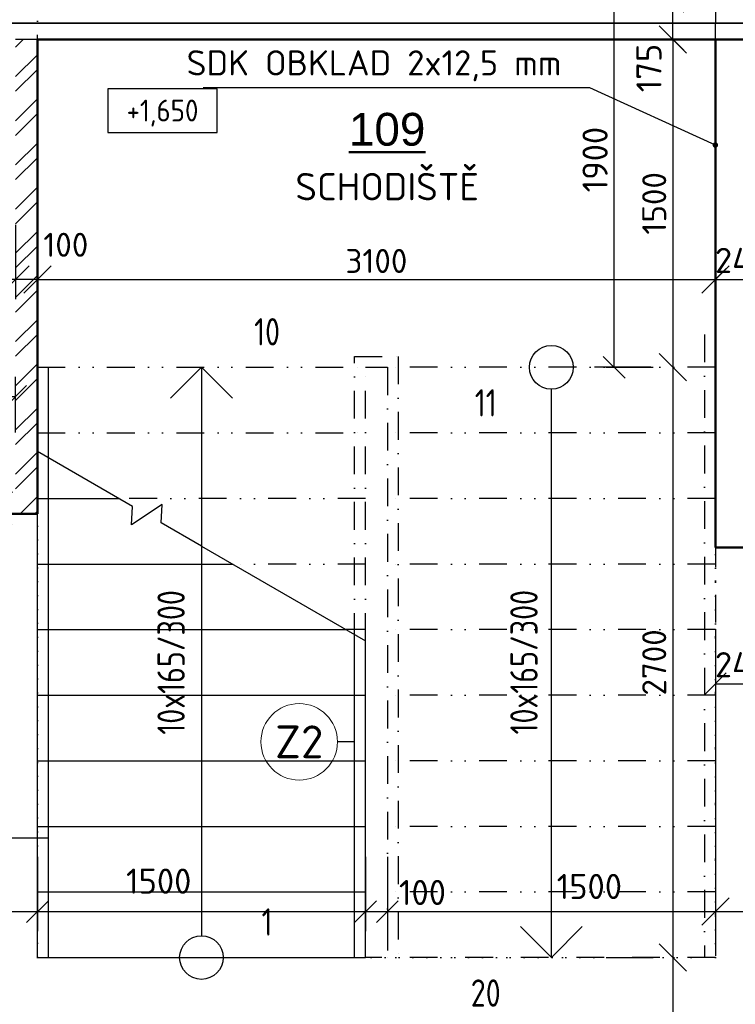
# Model space of a CAD drawing. Header units: millimetres. Extents: x -118752 to 407724, y -73278 to 155058.
# Tile 152 of 256: x 94143 to 97416, y 64219 to 68723. Entities that reach past the tile are written whole.
import ezdxf
from ezdxf.enums import TextEntityAlignment as Align

# ---------------------------------------------------------------- set-up
doc = ezdxf.new("R2010")
doc.units = ezdxf.units.MM
doc.header["$LTSCALE"] = 10
for name, pattern in [('DASHDOT', [25.4, 12.7, -6.35, 0, -6.35]), ('DOT', [6.35, 0, -6.35]), ('DĚLICÍ', [31.75, 12.7, -6.35, 0, -6.35, 0, -6.35])]:
    doc.linetypes.add(name, pattern=pattern)
for name, color, linetype, lineweight in [('CKBUBLINY', 1, 'Continuous', 18), ('CKBUBLINY_POPIS', 3, 'Continuous', 25), ('CKKOTY', 3, 'Continuous', 25), ('CKKOTY_VYS', 3, 'Continuous', 25), ('CKPOPISM', 6, 'Continuous', 50), ('CKPOPISM_POPIS', 3, 'Continuous', 25), ('CKSCHODY_NADROVINOU', 7, 'DĚLICÍ', 25), ('CKSCHODY_PODROVINOU', 7, 'Continuous', 25), ('CKSCHODY_POPIS', 3, 'Continuous', 25), ('CKSCHODY_VYSTUP', 7, 'Continuous', 25), ('CKSTENY_PODROVINOU', 7, 'Continuous', 25), ('CKSTENY_REZ', 6, 'Continuous', 50), ('CKTEXTY_MALE', 3, 'Continuous', 18), ('srafy', 7, 'Continuous', 18)]:
    doc.layers.add(name, color=color, linetype=linetype, lineweight=lineweight)
doc.layers.add('CKDVERE_DORAZ', color=7, linetype='DOT', lineweight=25, plot=False)
doc.styles.add('Arial', font='arial.ttf', dxfattribs={"width": 0.8})
doc.styles.add('ISO', font='isocp.shx')
doc.styles.get("Standard").update_dxf_attribs({"font": 'isocpeur.ttf'})
doc.dimstyles.new('CADKON', dxfattribs={"dimscale": 50, "dimtxt": 2.2, "dimasz": 2.5, "dimexe": 1.8, "dimexo": 5, "dimgap": 0.6, "dimtad": 1, "dimrnd": 1, "dimtxsty": 'Standard', "dimblk1": 'OBLIQUE', "dimblk2": 'OBLIQUE', "dimsah": 1, "dimcen": 2.5, "dimadec": 1, "dimazin": 2, "dimtfac": 1, "dimtdec": 4, "dimtix": 1, "dimtmove": 2, "dimatfit": 3, "dimldrblk": 'OPEN30', "dimfxl": 5, "dimfxlon": 1, "dimtolj": 1, "dimarcsym": 0})
doc.dimstyles.new('CADKON obrazky', dxfattribs={"dimscale": 50, "dimtxt": 2.2, "dimasz": 2.5, "dimexe": 1.8, "dimexo": 2, "dimgap": 0.6, "dimtad": 1, "dimrnd": 1, "dimtxsty": 'Standard', "dimblk1": 'OBLIQUE', "dimblk2": 'OBLIQUE', "dimsah": 1, "dimcen": 2.5, "dimadec": 1, "dimazin": 2, "dimtfac": 1, "dimtdec": 4, "dimtix": 1, "dimtmove": 2, "dimatfit": 3, "dimldrblk": 'OPEN30', "dimfxl": 5, "dimfxlon": 1, "dimtolj": 1, "dimarcsym": 0})
doc.dimstyles.new('CADKON$7', dxfattribs={"dimscale": 100, "dimtxt": 2.5, "dimasz": 2.5, "dimexe": 1.8, "dimexo": 5, "dimgap": 0.6, "dimtad": 1, "dimrnd": 1, "dimtxsty": 'Standard', "dimblk1": 'OBLIQUE', "dimblk2": 'OBLIQUE', "dimsah": 1, "dimcen": 2.5, "dimadec": 1, "dimazin": 2, "dimtfac": 1, "dimtdec": 4, "dimtix": 1, "dimtmove": 0, "dimatfit": 3, "dimldrblk": 'DOTSMALL', "dimfxl": 5, "dimfxlon": 1, "dimtfill": 1, "dimtolj": 1, "dimarcsym": 0})

# ---------------------------------------------------------------- blocks, each defined once
blk = doc.blocks.new('_OBLIQUE')
at = {"color": 0, "linetype": 'ByBlock'}
blk.add_line((-0.5, -0.5), (0.5, 0.5), dxfattribs=at)
blk = doc.blocks.new('*D7869')
at = {"layer": 'CKKOTY', "color": 0, "lineweight": -2}
for p, q in [((94124.4, 67784.6), (94124.4, 67444.6)), ((94224.4, 67784.6), (94224.4, 67444.6)), ((94224.4, 67534.6), (94124.4, 67534.6))]:
    blk.add_line(p, q, dxfattribs=at)
at = {"layer": 'Defpoints', "color": 0}
for p in [(94124.4, 68633.2), (94224.4, 68633.2), (94124.4, 67534.6)]:
    blk.add_point(p, dxfattribs=at)
at = {"layer": 'CKKOTY', "color": 0, "lineweight": -2, "xscale": 125, "yscale": 125, "zscale": 125, "rotation": 180}
blk.add_blockref('_OBLIQUE', (94124.4, 67534.6), dxfattribs=at)
at = {"layer": 'CKKOTY', "color": 0, "lineweight": -2, "xscale": 125, "yscale": 125, "zscale": 125}
blk.add_blockref('_OBLIQUE', (94224.4, 67534.6), dxfattribs=at)
at = {"layer": 'CKKOTY', "color": 0, "insert": (94354, 67693.6), "char_height": 110, "attachment_point": 5}
blk.add_mtext('\\A1;100', dxfattribs=at)
blk = doc.blocks.new('_Open30')
at = {"color": 0, "lineweight": -2}
for p, q in [((-1, 0.268), (0, 0)), ((0, 0), (-1, -0.268)), ((0, 0), (-1, 0))]:
    blk.add_line(p, q, dxfattribs=at)
blk = doc.blocks.new('*D7870')
at = {"layer": 'CKKOTY', "color": 0, "lineweight": -2}
for p, q in [((90974.4, 67784.6), (90974.4, 67444.6)), ((94124.4, 67784.6), (94124.4, 67444.6)), ((94124.4, 67534.6), (90974.4, 67534.6))]:
    blk.add_line(p, q, dxfattribs=at)
at = {"layer": 'Defpoints', "color": 0}
for p in [(90974.4, 68633.2), (94124.4, 68633.2), (90974.4, 67534.6)]:
    blk.add_point(p, dxfattribs=at)
at = {"layer": 'CKKOTY', "color": 0, "lineweight": -2, "xscale": 125, "yscale": 125, "zscale": 125, "rotation": 180}
blk.add_blockref('_OBLIQUE', (90974.4, 67534.6), dxfattribs=at)
at = {"layer": 'CKKOTY', "color": 0, "lineweight": -2, "xscale": 125, "yscale": 125, "zscale": 125}
blk.add_blockref('_OBLIQUE', (94124.4, 67534.6), dxfattribs=at)
at = {"layer": 'CKKOTY', "color": 0, "insert": (92282.8, 67631.2), "char_height": 110, "attachment_point": 5}
blk.add_mtext('\\A1;3150', dxfattribs=at)
blk = doc.blocks.new('*D7877')
at = {"layer": 'CKKOTY', "color": 0, "lineweight": -2}
for p, q in [((96824.4, 67133.2), (97039.8, 67133.2)), ((97129.8, 67133.2), (97129.8, 64433.1)), ((96824.4, 64433.1), (97039.8, 64433.1))]:
    blk.add_line(p, q, dxfattribs=at)
at = {"layer": 'Defpoints', "color": 0}
for p in [(97324.4, 67133.2), (97129.8, 64433.1), (97324.4, 64433.1)]:
    blk.add_point(p, dxfattribs=at)
at = {"layer": 'CKKOTY', "color": 0, "lineweight": -2, "xscale": 125, "yscale": 125, "zscale": 125}
for p, rotation in [((97129.8, 67133.2), 90), ((97129.8, 64433.1), 270)]:
    blk.add_blockref('_OBLIQUE', p, dxfattribs=dict(at, rotation=rotation))
at = {"layer": 'CKKOTY', "color": 0, "insert": (97044.8, 65783.1), "char_height": 110, "attachment_point": 5, "rotation": 90}
blk.add_mtext('\\A1;2700', dxfattribs=at)
blk = doc.blocks.new('*D7878')
at = {"layer": 'CKKOTY', "color": 0, "lineweight": -2}
for p, q in [((96824.4, 64433.1), (97039.8, 64433.1)), ((97129.8, 64433.1), (97129.8, 62863.2)), ((96824.4, 62863.2), (97039.8, 62863.2))]:
    blk.add_line(p, q, dxfattribs=at)
at = {"layer": 'Defpoints', "color": 0}
for p in [(97324.4, 64433.1), (97129.8, 62863.2), (97324.4, 62863.2)]:
    blk.add_point(p, dxfattribs=at)
at = {"layer": 'CKKOTY', "color": 0, "lineweight": -2, "xscale": 125, "yscale": 125, "zscale": 125}
for p, rotation in [((97129.8, 64433.1), 90), ((97129.8, 62863.2), 270)]:
    blk.add_blockref('_OBLIQUE', p, dxfattribs=dict(at, rotation=rotation))
at = {"layer": 'CKKOTY', "color": 0, "insert": (97033.1, 63721.7), "char_height": 110, "attachment_point": 5, "rotation": 90}
blk.add_mtext('\\A1;1570', dxfattribs=at)
blk = doc.blocks.new('*D8397')
at = {"layer": 'CKKOTY', "color": 0, "lineweight": -2}
for p, q in [((97324.4, 65808.2), (97324.4, 64553.2)), ((99464.4, 65808.2), (99464.4, 64553.2)), ((97324.4, 64643.2), (99464.4, 64643.2))]:
    blk.add_line(p, q, dxfattribs=at)
at = {"layer": 'Defpoints', "color": 0}
for p in [(97324.4, 66308.2), (99464.4, 66308.2), (99464.4, 64643.2)]:
    blk.add_point(p, dxfattribs=at)
at = {"layer": 'CKKOTY', "color": 0, "lineweight": -2, "xscale": 125, "yscale": 125, "zscale": 125, "rotation": 180}
blk.add_blockref('_OBLIQUE', (97324.4, 64643.2), dxfattribs=at)
at = {"layer": 'CKKOTY', "color": 0, "lineweight": -2, "xscale": 125, "yscale": 125, "zscale": 125}
blk.add_blockref('_OBLIQUE', (99464.4, 64643.2), dxfattribs=at)
at = {"layer": 'CKKOTY', "color": 0, "insert": (98394.4, 64728.2), "char_height": 110, "attachment_point": 5}
blk.add_mtext('\\A1;2140', dxfattribs=at)
blk = doc.blocks.new('*D8640')
at = {"layer": 'CKKOTY', "color": 0, "lineweight": -2}
for p, q in [((92824.4, 64893.2), (92824.4, 64553.2)), ((94224.4, 64893.2), (94224.4, 64553.2)), ((92824.4, 64643.2), (94224.4, 64643.2))]:
    blk.add_line(p, q, dxfattribs=at)
at = {"layer": 'Defpoints', "color": 0}
for p in [(92824.4, 65463.2), (94224.4, 65033.2), (94224.4, 64643.2)]:
    blk.add_point(p, dxfattribs=at)
at = {"layer": 'CKKOTY', "color": 0, "lineweight": -2, "xscale": 100, "yscale": 100, "zscale": 100, "rotation": 180}
blk.add_blockref('_OBLIQUE', (92824.4, 64643.2), dxfattribs=at)
at = {"layer": 'CKKOTY', "color": 0, "lineweight": -2, "xscale": 100, "yscale": 100, "zscale": 100}
blk.add_blockref('_OBLIQUE', (94224.4, 64643.2), dxfattribs=at)
at = {"layer": 'CKKOTY', "color": 0, "insert": (93524.4, 64730.7), "char_height": 115, "attachment_point": 5}
blk.add_mtext('\\A1;1400', dxfattribs=at)
blk = doc.blocks.new('*D8641')
at = {"layer": 'CKKOTY', "color": 0, "lineweight": -2}
for p, q in [((94224.4, 64893.2), (94224.4, 64553.2)), ((95724.4, 64893.2), (95724.4, 64553.2)), ((94224.4, 64643.2), (95724.4, 64643.2))]:
    blk.add_line(p, q, dxfattribs=at)
at = {"layer": 'Defpoints', "color": 0}
for p in [(94224.4, 65033.2), (95724.4, 65033.2), (95724.4, 64643.2)]:
    blk.add_point(p, dxfattribs=at)
at = {"layer": 'CKKOTY', "color": 0, "lineweight": -2, "xscale": 100, "yscale": 100, "zscale": 100, "rotation": 180}
blk.add_blockref('_OBLIQUE', (94224.4, 64643.2), dxfattribs=at)
at = {"layer": 'CKKOTY', "color": 0, "lineweight": -2, "xscale": 100, "yscale": 100, "zscale": 100}
blk.add_blockref('_OBLIQUE', (95724.4, 64643.2), dxfattribs=at)
at = {"layer": 'CKKOTY', "color": 0, "insert": (94778.7, 64782.6), "char_height": 115, "attachment_point": 5}
blk.add_mtext('\\A1;1500', dxfattribs=at)
blk = doc.blocks.new('*D8642')
at = {"layer": 'CKKOTY', "color": 0, "lineweight": -2}
for p, q in [((95724.4, 64893.2), (95724.4, 64553.2)), ((95824.4, 64893.2), (95824.4, 64553.2)), ((95724.4, 64643.2), (95824.4, 64643.2))]:
    blk.add_line(p, q, dxfattribs=at)
at = {"layer": 'Defpoints', "color": 0}
for p in [(95724.4, 65033.2), (95824.4, 65033.2), (95824.4, 64643.2)]:
    blk.add_point(p, dxfattribs=at)
at = {"layer": 'CKKOTY', "color": 0, "lineweight": -2, "xscale": 100, "yscale": 100, "zscale": 100, "rotation": 180}
blk.add_blockref('_OBLIQUE', (95724.4, 64643.2), dxfattribs=at)
at = {"layer": 'CKKOTY', "color": 0, "lineweight": -2, "xscale": 100, "yscale": 100, "zscale": 100}
blk.add_blockref('_OBLIQUE', (95824.4, 64643.2), dxfattribs=at)
at = {"layer": 'CKKOTY', "color": 0, "insert": (95984.9, 64730.7), "char_height": 115, "attachment_point": 5}
blk.add_mtext('\\A1;100', dxfattribs=at)
blk = doc.blocks.new('*D8643')
at = {"layer": 'CKKOTY', "color": 0, "lineweight": -2}
for p, q in [((95824.4, 64893.2), (95824.4, 64553.2)), ((97324.4, 64893.2), (97324.4, 64553.2)), ((95824.4, 64643.2), (97324.4, 64643.2))]:
    blk.add_line(p, q, dxfattribs=at)
at = {"layer": 'Defpoints', "color": 0}
for p in [(95824.4, 65033.2), (97324.4, 65033.2), (97324.4, 64643.2)]:
    blk.add_point(p, dxfattribs=at)
at = {"layer": 'CKKOTY', "color": 0, "lineweight": -2, "xscale": 100, "yscale": 100, "zscale": 100, "rotation": 180}
blk.add_blockref('_OBLIQUE', (95824.4, 64643.2), dxfattribs=at)
at = {"layer": 'CKKOTY', "color": 0, "lineweight": -2, "xscale": 100, "yscale": 100, "zscale": 100}
blk.add_blockref('_OBLIQUE', (97324.4, 64643.2), dxfattribs=at)
at = {"layer": 'CKKOTY', "color": 0, "insert": (96748.1, 64758.2), "char_height": 115, "attachment_point": 5}
blk.add_mtext('\\A1;1500', dxfattribs=at)
blk = doc.blocks.new('*D8677')
at = {"layer": 'CKKOTY', "color": 0, "lineweight": -2}
for p, q in [((93574.4, 66834.7), (93574.4, 67089.9)), ((94124.4, 66834.7), (94124.4, 67089.9)), ((93574.4, 66999.9), (94124.4, 66999.9))]:
    blk.add_line(p, q, dxfattribs=at)
at = {"layer": 'Defpoints', "color": 0}
for p in [(94124.4, 66999.9), (93574.4, 66734.7), (94124.4, 66734.7)]:
    blk.add_point(p, dxfattribs=at)
at = {"layer": 'CKKOTY', "color": 0, "lineweight": -2, "xscale": 100, "yscale": 100, "zscale": 100, "rotation": 180}
blk.add_blockref('_OBLIQUE', (93574.4, 66999.9), dxfattribs=at)
at = {"layer": 'CKKOTY', "color": 0, "lineweight": -2, "xscale": 100, "yscale": 100, "zscale": 100}
blk.add_blockref('_OBLIQUE', (94124.4, 66999.9), dxfattribs=at)
at = {"layer": 'CKKOTY', "color": 0, "insert": (93849.4, 67087.4), "char_height": 115, "attachment_point": 5}
blk.add_mtext('\\A1;550', dxfattribs=at)
blk = doc.blocks.new('*D8703')
at = {"layer": 'CKKOTY', "color": 0, "lineweight": -2}
for p, q in [((94124.4, 66463.2), (93966.5, 66463.2)), ((94056.5, 66463.2), (94056.5, 62863.2)), ((94106.9, 62863.2), (93966.5, 62863.2))]:
    blk.add_line(p, q, dxfattribs=at)
at = {"layer": 'Defpoints', "color": 0}
for p in [(94224.4, 66463.2), (94056.5, 62863.2), (94206.9, 62863.2)]:
    blk.add_point(p, dxfattribs=at)
at = {"layer": 'CKKOTY', "color": 0, "lineweight": -2, "xscale": 100, "yscale": 100, "zscale": 100}
for p, rotation in [((94056.5, 66463.2), 90), ((94056.5, 62863.2), 270)]:
    blk.add_blockref('_OBLIQUE', p, dxfattribs=dict(at, rotation=rotation))
at = {"layer": 'CKKOTY', "color": 0, "insert": (93969, 64451.5), "char_height": 115, "attachment_point": 5, "rotation": 90}
blk.add_mtext('\\A1;3600', dxfattribs=at)
blk = doc.blocks.new('*D8705')
at = {"layer": 'CKKOTY', "color": 0, "lineweight": -2}
for p, q in [((92924.4, 64181.4), (92924.4, 63841.4)), ((94224.4, 64181.4), (94224.4, 63841.4)), ((92924.4, 63931.4), (94224.4, 63931.4))]:
    blk.add_line(p, q, dxfattribs=at)
at = {"layer": 'Defpoints', "color": 0}
for p in [(92924.4, 64463.2), (94224.4, 64433.2), (94224.4, 63931.4)]:
    blk.add_point(p, dxfattribs=at)
at = {"layer": 'CKKOTY', "color": 0, "lineweight": -2, "xscale": 100, "yscale": 100, "zscale": 100, "rotation": 180}
blk.add_blockref('_OBLIQUE', (92924.4, 63931.4), dxfattribs=at)
at = {"layer": 'CKKOTY', "color": 0, "lineweight": -2, "xscale": 100, "yscale": 100, "zscale": 100}
blk.add_blockref('_OBLIQUE', (94224.4, 63931.4), dxfattribs=at)
at = {"layer": 'CKKOTY', "color": 0, "insert": (93574.4, 64018.9), "char_height": 115, "attachment_point": 5}
blk.add_mtext('\\A1;1300', dxfattribs=at)
blk = doc.blocks.new('*D8706')
at = {"layer": 'CKKOTY', "color": 0, "lineweight": -2}
for p, q in [((94224.4, 64181.4), (94224.4, 63841.4)), ((97324.4, 64181.4), (97324.4, 63841.4)), ((94224.4, 63931.4), (97324.4, 63931.4))]:
    blk.add_line(p, q, dxfattribs=at)
at = {"layer": 'Defpoints', "color": 0}
for p in [(94224.4, 64433.2), (97324.4, 64433.2), (97324.4, 63931.4)]:
    blk.add_point(p, dxfattribs=at)
at = {"layer": 'CKKOTY', "color": 0, "lineweight": -2, "xscale": 100, "yscale": 100, "zscale": 100, "rotation": 180}
blk.add_blockref('_OBLIQUE', (94224.4, 63931.4), dxfattribs=at)
at = {"layer": 'CKKOTY', "color": 0, "lineweight": -2, "xscale": 100, "yscale": 100, "zscale": 100}
blk.add_blockref('_OBLIQUE', (97324.4, 63931.4), dxfattribs=at)
at = {"layer": 'CKKOTY', "color": 0, "insert": (95774.4, 64018.9), "char_height": 115, "attachment_point": 5}
blk.add_mtext('\\A1;3100', dxfattribs=at)
blk = doc.blocks.new('*D8709')
at = {"layer": 'CKKOTY', "color": 0, "lineweight": -2}
for p, q in [((97032.1, 69033.2), (96771.8, 69033.2)), ((96861.8, 67133.2), (96861.8, 69033.2)), ((97029.8, 67133.2), (96771.8, 67133.2))]:
    blk.add_line(p, q, dxfattribs=at)
at = {"layer": 'Defpoints', "color": 0}
for p in [(96861.8, 69033.2), (97132.1, 69033.2), (97129.8, 67133.2)]:
    blk.add_point(p, dxfattribs=at)
at = {"layer": 'CKKOTY', "color": 0, "lineweight": -2, "xscale": 100, "yscale": 100, "zscale": 100}
for p, rotation in [((96861.8, 69033.2), 90), ((96861.8, 67133.2), 270)]:
    blk.add_blockref('_OBLIQUE', p, dxfattribs=dict(at, rotation=rotation))
at = {"layer": 'CKKOTY', "color": 0, "insert": (96774.3, 68083.2), "char_height": 115, "attachment_point": 5, "rotation": 90}
blk.add_mtext('\\A1;1900', dxfattribs=at)
blk = doc.blocks.new('*D8847')
at = {"layer": 'CKKOTY', "color": 0, "lineweight": -2}
for p, q in [((97574.4, 66308.2), (97811.3, 66308.2)), ((97721.3, 66308.2), (97721.3, 64433.2)), ((97574.4, 64433.2), (97811.3, 64433.2))]:
    blk.add_line(p, q, dxfattribs=at)
at = {"layer": 'Defpoints', "color": 0}
for p in [(97324.4, 66308.2), (97324.4, 64433.2), (97721.3, 64433.2)]:
    blk.add_point(p, dxfattribs=at)
at = {"layer": 'CKKOTY', "color": 0, "lineweight": -2, "xscale": 125, "yscale": 125, "zscale": 125}
for p, rotation in [((97721.3, 66308.2), 90), ((97721.3, 64433.2), 270)]:
    blk.add_blockref('_OBLIQUE', p, dxfattribs=dict(at, rotation=rotation))
at = {"layer": 'CKKOTY', "color": 0, "insert": (97636.3, 65370.7), "char_height": 110, "attachment_point": 5, "rotation": 90}
blk.add_mtext('\\A1;1875', dxfattribs=at)
blk = doc.blocks.new('*D8848')
at = {"layer": 'CKKOTY', "color": 0, "lineweight": -2}
for p, q in [((97574.4, 64433.2), (97811.3, 64433.2)), ((97721.3, 64433.2), (97721.3, 63073.2)), ((97574.4, 63073.2), (97811.3, 63073.2))]:
    blk.add_line(p, q, dxfattribs=at)
at = {"layer": 'Defpoints', "color": 0}
for p in [(97324.4, 64433.2), (97324.4, 63073.2), (97721.3, 63073.2)]:
    blk.add_point(p, dxfattribs=at)
at = {"layer": 'CKKOTY', "color": 0, "lineweight": -2, "xscale": 125, "yscale": 125, "zscale": 125}
for p, rotation in [((97721.3, 64433.2), 90), ((97721.3, 63073.2), 270)]:
    blk.add_blockref('_OBLIQUE', p, dxfattribs=dict(at, rotation=rotation))
at = {"layer": 'CKKOTY', "color": 0, "insert": (97636.3, 63753.2), "char_height": 110, "attachment_point": 5, "rotation": 90}
blk.add_mtext('\\A1;1360', dxfattribs=at)
blk = doc.blocks.new('*D8958')
at = {"layer": 'CKKOTY', "color": 0, "lineweight": -2}
for p, q in [((94224.4, 67784.6), (94224.4, 67444.6)), ((97324.4, 67784.6), (97324.4, 67444.6)), ((94224.4, 67534.6), (97324.4, 67534.6))]:
    blk.add_line(p, q, dxfattribs=at)
at = {"layer": 'Defpoints', "color": 0}
for p in [(94224.4, 68633.2), (97324.4, 68633.2), (97324.4, 67534.6)]:
    blk.add_point(p, dxfattribs=at)
at = {"layer": 'CKKOTY', "color": 0, "lineweight": -2, "xscale": 125, "yscale": 125, "zscale": 125, "rotation": 180}
blk.add_blockref('_OBLIQUE', (94224.4, 67534.6), dxfattribs=at)
at = {"layer": 'CKKOTY', "color": 0, "lineweight": -2, "xscale": 125, "yscale": 125, "zscale": 125}
blk.add_blockref('_OBLIQUE', (97324.4, 67534.6), dxfattribs=at)
at = {"layer": 'CKKOTY', "color": 0, "insert": (95774.4, 67619.6), "char_height": 110, "attachment_point": 5}
blk.add_mtext('\\A1;3100', dxfattribs=at)
blk = doc.blocks.new('_Open90')
at = {"color": 0, "lineweight": -2}
for p, q in [((-0.5, 0.5), (0, 0)), ((0, 0), (-1, 0)), ((0, 0), (-0.5, -0.5))]:
    blk.add_line(p, q, dxfattribs=at)
blk = doc.blocks.new('*D8959')
at = {"layer": 'CKKOTY', "color": 0, "lineweight": -2}
for p, q in [((96824.4, 68633.2), (97039.8, 68633.2)), ((97129.8, 68633.2), (97129.8, 67133.2)), ((96824.4, 67133.2), (97039.8, 67133.2))]:
    blk.add_line(p, q, dxfattribs=at)
at = {"layer": 'Defpoints', "color": 0}
for p in [(97324.4, 68633.2), (97129.8, 67133.2), (97324.4, 67133.2)]:
    blk.add_point(p, dxfattribs=at)
at = {"layer": 'CKKOTY', "color": 0, "lineweight": -2, "xscale": 125, "yscale": 125, "zscale": 125}
for p, rotation in [((97129.8, 68633.2), 90), ((97129.8, 67133.2), 270)]:
    blk.add_blockref('_OBLIQUE', p, dxfattribs=dict(at, rotation=rotation))
at = {"layer": 'CKKOTY', "color": 0, "insert": (97044.8, 67883.2), "char_height": 110, "attachment_point": 5, "rotation": 90}
blk.add_mtext('\\A1;1500', dxfattribs=at)
blk = doc.blocks.new('*D8960')
at = {"layer": 'CKKOTY', "color": 0, "lineweight": -2}
for p, q in [((97224.4, 68808.2), (97039.8, 68808.2)), ((97129.8, 68633.2), (97129.8, 68808.2)), ((97224.4, 68633.2), (97039.8, 68633.2))]:
    blk.add_line(p, q, dxfattribs=at)
at = {"layer": 'Defpoints', "color": 0}
for p in [(97129.8, 68808.2), (97324.4, 68808.2), (97324.4, 68633.2)]:
    blk.add_point(p, dxfattribs=at)
at = {"layer": 'CKKOTY', "color": 0, "lineweight": -2, "xscale": 100, "yscale": 100, "zscale": 100}
for p, rotation in [((97129.8, 68808.2), 90), ((97129.8, 68633.2), 270)]:
    blk.add_blockref('_OBLIQUE', p, dxfattribs=dict(at, rotation=rotation))
at = {"layer": 'CKKOTY', "color": 0, "insert": (97020.8, 68502.2), "char_height": 115, "attachment_point": 5, "rotation": 90}
blk.add_mtext('\\A1;175', dxfattribs=at)
blk = doc.blocks.new('*D8961')
at = {"layer": 'CKKOTY', "color": 0, "lineweight": -2}
for p, q in [((97324.4, 65935.3), (97324.4, 65595.3)), ((97564.4, 65935.3), (97564.4, 65595.3)), ((97324.4, 65685.3), (97564.4, 65685.3))]:
    blk.add_line(p, q, dxfattribs=at)
at = {"layer": 'Defpoints', "color": 0}
for p in [(97324.4, 68633.2), (97564.4, 68633.2), (97564.4, 65685.3)]:
    blk.add_point(p, dxfattribs=at)
at = {"layer": 'CKKOTY', "color": 0, "lineweight": -2, "xscale": 100, "yscale": 100, "zscale": 100}
blk.add_blockref('_OBLIQUE', (97324.4, 65685.3), dxfattribs=at)
at = {"layer": 'CKKOTY', "color": 0, "lineweight": -2, "xscale": 100, "yscale": 100, "zscale": 100, "rotation": 180}
blk.add_blockref('_OBLIQUE', (97564.4, 65685.3), dxfattribs=at)
at = {"layer": 'CKKOTY', "color": 0, "insert": (97444.4, 65772.8), "char_height": 115, "attachment_point": 5}
blk.add_mtext('\\A1;240', dxfattribs=at)
blk = doc.blocks.new('*D8962')
at = {"layer": 'CKKOTY', "color": 0, "lineweight": -2}
for p, q in [((97324.4, 67784.6), (97324.4, 67444.6)), ((97564.4, 67784.6), (97564.4, 67444.6)), ((97324.4, 67534.6), (97564.4, 67534.6))]:
    blk.add_line(p, q, dxfattribs=at)
at = {"layer": 'Defpoints', "color": 0}
for p in [(97324.4, 68633.2), (97564.4, 68633.2), (97564.4, 67534.6)]:
    blk.add_point(p, dxfattribs=at)
at = {"layer": 'CKKOTY', "color": 0, "lineweight": -2, "xscale": 100, "yscale": 100, "zscale": 100}
blk.add_blockref('_OBLIQUE', (97324.4, 67534.6), dxfattribs=at)
at = {"layer": 'CKKOTY', "color": 0, "lineweight": -2, "xscale": 100, "yscale": 100, "zscale": 100, "rotation": 180}
blk.add_blockref('_OBLIQUE', (97564.4, 67534.6), dxfattribs=at)
at = {"layer": 'CKKOTY', "color": 0, "insert": (97444.4, 67622.1), "char_height": 115, "attachment_point": 5}
blk.add_mtext('\\A1;240', dxfattribs=at)
blk = doc.blocks.new('CK_BUBBLE_1_0_0')
at = {"color": 0, "linetype": 'ByBlock', "lineweight": -2}
blk.add_circle((0, 0), 1, dxfattribs=at)
blk = doc.blocks.new('*U490')
at = {"color": 0, "linetype": 'ByBlock', "lineweight": -2}
blk.add_lwpolyline([(-5, -2), (5, -2), (5, 2), (-5, 2), (-5, -2)], dxfattribs=at)
blk = doc.blocks.new('CKBL2032316081219')

msp = doc.modelspace()

# ---------------------------------------------------------------- hatches: boundary and pattern name
at = {"layer": 'srafy', "transparency": 33554661}
h = msp.add_hatch(dxfattribs=at)
h.set_pattern_fill('ANSI32', color=256, scale=15, style=0)
h.paths.add_polyline_path([(92824.387, 66463.167), (92824.387, 66563.167), (91274.387, 66563.167), (90974.387, 66563.167), (90974.387, 66463.167)])
h.paths.add_polyline_path([(92924.387, 66463.167), (93124.387, 66463.167), (93124.387, 66563.167), (92824.387, 66563.167), (92824.387, 66463.167), (92824.387, 66413.167), (92924.387, 66413.167)])
h.paths.add_polyline_path([(94124.387, 66563.167), (94074.387, 66563.167), (94024.387, 66563.167), (94024.387, 66463.167), (94224.387, 66463.167), (94224.387, 66533.162), (94224.387, 66747.993), (94224.387, 66833.162), (94224.387, 67133.162), (94224.387, 68633.162), (94124.387, 68633.162)])
h.paths.add_polyline_path([(92824.387, 65463.167), (92824.387, 64563.167), (92374.387, 64563.167), (92374.387, 64463.167), (92924.387, 64463.167), (92924.387, 65613.167), (92824.387, 65613.167), (92824.387, 65563.167)])
h.paths.add_polyline_path([(92374.387, 64563.167), (90974.387, 64563.167), (90974.387, 64463.167), (92374.387, 64463.167)])
h.paths.add_polyline_path([(91974.387, 65463.167), (91974.387, 65563.167), (90974.387, 65563.167), (90974.387, 65463.167)])

# ---------------------------------------------------------------- linework, layer by layer
at = {"layer": 'CKDVERE_DORAZ'}
msp.add_lwpolyline([(94224.387, 64433.137), (97324.387, 64433.137), (97324.387, 68633.162), (94224.387, 68633.162), (94224.387, 64433.137)], dxfattribs=at)
at = {"layer": 'CKSCHODY_NADROVINOU', "linetype": 'DASHDOT'}
for p, q in [((97274.387, 67283.162), (97274.387, 64433.137)), ((97324.387, 64433.162), (95724.387, 64433.137)), ((97274.387, 64433.162), (97274.387, 64433.137)), ((97274.387, 64433.162), (97274.387, 64433.137))]:
    msp.add_line(p, q, dxfattribs=at)
at = {"layer": 'CKSCHODY_NADROVINOU'}
for p, q in [((94224.387, 67133.162), (95724.387, 67133.162)), ((94224.387, 67133.162), (95724.387, 67133.162)), ((97324.387, 67133.162), (95824.387, 67133.162)), ((97324.387, 67133.162), (95824.387, 67133.162)), ((94224.387, 66833.162), (95724.387, 66833.162)), ((97324.387, 66833.162), (95824.387, 66833.162)), ((95724.387, 66533.162), (94596.485, 66533.162)), ((97324.387, 66533.162), (95824.387, 66533.162)), ((95724.387, 66233.162), (95116.101, 66233.162)), ((97324.387, 66233.162), (95824.387, 66233.162)), ((95724.387, 65933.162), (95635.716, 65933.162)), ((97324.387, 65933.162), (95824.387, 65933.162)), ((97324.387, 65633.162), (95824.387, 65633.162)), ((97324.387, 65333.162), (95824.387, 65333.162)), ((97324.387, 65033.162), (95824.387, 65033.162)), ((97324.387, 64733.162), (95824.387, 64733.162))]:
    msp.add_line(p, q, dxfattribs=at)
at = {"layer": 'CKSCHODY_NADROVINOU', "linetype": 'DASHDOT'}
for points in [[(94224.387, 66747.993), (94224.387, 69033.162), (97324.387, 69033.162), (97324.387, 68708.162)], [(97324.387, 68633.162), (97324.387, 64433.162), (97324.387, 64433.137)], [(95674.387, 65881.968), (95674.387, 67183.162), (95874.387, 67183.162), (95874.387, 64433.162), (95874.387, 64433.137)], [(95724.387, 65881.968), (95724.387, 67133.162), (95824.387, 67133.162), (95824.387, 64433.162), (95824.387, 64433.137)]]:
    msp.add_lwpolyline(points, dxfattribs=at)
at = {"layer": 'CKSCHODY_PODROVINOU'}
for p, q in [((94224.387, 66533.162), (94596.485, 66533.162)), ((94224.387, 66233.162), (95116.101, 66233.162)), ((94224.387, 65933.162), (95635.716, 65933.162)), ((94224.387, 65633.162), (95724.387, 65633.162)), ((94224.387, 65333.162), (95724.387, 65333.162)), ((94224.387, 65033.162), (95724.387, 65033.162)), ((94224.387, 64733.162), (95724.387, 64733.162)), ((94224.387, 64433.162), (95724.387, 64433.162))]:
    msp.add_line(p, q, dxfattribs=at)
for points in [[(94274.387, 64433.137), (94274.387, 64433.162), (94274.387, 67133.162)], [(94224.387, 64433.137), (94224.387, 64433.162), (94224.387, 66747.993)], [(95674.387, 64433.137), (95674.387, 65899.288)], [(95724.387, 64433.137), (95724.387, 64433.162), (95724.387, 65881.968)]]:
    msp.add_lwpolyline(points, dxfattribs=at)
at = {"layer": 'CKSCHODY_VYSTUP'}
for p, q in [((94974.387, 67133.162), (94833.107, 66991.882)), ((94974.387, 67133.162), (95115.667, 66991.882)), ((94974.387, 67133.162), (94974.387, 64533.062)), ((96574.387, 64433.162), (96574.387, 67033.262)), ((94974.387, 66314.981), (95724.387, 65881.968)), ((94974.387, 66314.981), (95724.387, 65881.968)), ((96574.387, 64433.162), (96433.107, 64574.442)), ((96574.387, 64433.162), (96715.667, 64574.442))]:
    msp.add_line(p, q, dxfattribs=at)
msp.add_lwpolyline([(94974.387, 66314.981), (94789.339, 66421.818), (94794.363, 66505.52), (94654.411, 66413.116), (94659.435, 66496.818), (94224.387, 66747.993)], dxfattribs=at)
msp.add_lwpolyline([(94974.387, 66314.981), (94789.339, 66421.818), (94794.363, 66505.52), (94654.411, 66413.116), (94659.435, 66496.818), (94224.387, 66747.993)], dxfattribs=at)
for centre, radius in [((96574.387, 67133.162), 99.9), ((94974.387, 64433.162), 99.9), ((94974.387, 64433.162), 0.000000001)]:
    msp.add_circle(centre, radius, dxfattribs=at)
at = {"layer": 'CKSTENY_PODROVINOU'}
for p, q in [((86724.387, 68708.162), (98159.387, 68708.162)), ((97564.387, 68708.162), (87054.387, 68708.162)), ((97324.387, 68633.162), (97324.387, 68708.162)), ((94224.387, 68633.162), (94124.387, 68633.162))]:
    msp.add_line(p, q, dxfattribs=at)
at = {"layer": 'CKSTENY_REZ'}
for p, q in [((94224.387, 68633.162), (94224.387, 66463.162)), ((94224.387, 68633.162), (97564.387, 68633.162)), ((97324.387, 66308.162), (97324.387, 68633.162)), ((94224.387, 66463.167), (94024.387, 66463.167)), ((97564.387, 66308.162), (97324.387, 66308.162))]:
    msp.add_line(p, q, dxfattribs=at)

# ---------------------------------------------------------------- block references
at = {"layer": 'CKBUBLINY'}
ref = msp.add_blockref('CK_BUBBLE_1_0_0', (95421.365, 65419.886), dxfattribs=dict(at, xscale=175, yscale=175, zscale=175))
ref.add_attrib('NUM1', 'Z2', dxfattribs={"layer": 'CKBUBLINY_POPIS', "height": 150}).set_placement((95421.365, 65419.886), align=Align.MIDDLE_CENTER)
at = {"layer": 'CKKOTY_VYS'}
ref = msp.add_blockref('*U490', (94796.082, 68307.699), dxfattribs=dict(at, xscale=50, yscale=50, zscale=50))
ref.add_attrib('Výška', '+1,650', dxfattribs={"layer": '0', "color": 0, "linetype": 'ByBlock', "lineweight": -2, "height": 100, "style": 'ISO'}).set_placement((94796.082, 68307.699), align=Align.MIDDLE_CENTER)
at = {"layer": 'CKPOPISM'}
ref = msp.add_blockref('CKBL2032316081219', (95823.511, 67897.044), dxfattribs=at)
ref.add_attrib('CISLO', '%%U109', dxfattribs={"height": 150, "style": 'Arial'}).set_placement((95823.511, 68147.044), align=Align.CENTER)
ref.add_attrib('JMENO', 'SCHODIŠTĚ', dxfattribs={"layer": 'CKPOPISM_POPIS', "height": 125}).set_placement((95823.511, 67897.044), align=Align.CENTER)

# ---------------------------------------------------------------- texts
at = {"layer": 'CKSCHODY_POPIS', "width": 0.8}
for p in [(94835.386, 65783.162), (96449.059, 65784.193)]:
    msp.add_text('10x165/300', height=125, rotation=90, dxfattribs=at).set_placement(p, align=Align.MIDDLE)
at = {"layer": 'CKTEXTY_MALE', "insert": (96620.751, 68441.471), "char_height": 115, "attachment_point": 9}
msp.add_mtext('SDK OBKLAD 2x12,5 mm\\P', dxfattribs=at)
at = {"layer": 'Defpoints', "width": 0.8}
for s, p in [('10', (95274.387, 67295.662)), ('11', (96274.387, 66970.662)), ('1', (95274.387, 64595.662)), ('20', (96274.387, 64270.662))]:
    msp.add_text(s, height=125, dxfattribs=at).set_placement(p, align=Align.MIDDLE)

# ---------------------------------------------------------------- dimensions: what is measured, and where the dimension line sits
at = {"layer": 'CKKOTY'}
for base, p1, p2, dimstyle, override, picture, middle in [((96861.751, 69033.162), (97129.783, 67133.162), (97132.085, 69033.162), 'CADKON obrazky', {"dimtxt": 2.3, "dimasz": 2}, '*D8709', (96774.251, 68083.162)), ((97129.783, 67133.162), (97324.387, 68633.162), (97324.387, 67133.162), 'CADKON', {"dimscale": 50, "dimexo": 10, "dimldrblk": 'Open90'}, '*D8959', (97044.783, 67883.162)), ((97129.783393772, 64433.137350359), (97324.387292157, 67133.162350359), (97324.387292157, 64433.137350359), 'CADKON', {"dimscale": 50, "dimexo": 10, "dimtmove": 2}, '*D7877', (97044.783393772, 65783.149850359)), ((97721.347, 63073.162), (97324.417, 64433.162), (97324.387, 63073.162), 'CADKON', {"dimtmove": 2}, '*D8848', (97636.347, 63753.162))]:
    dim = msp.add_linear_dim(base=base, p1=p1, p2=p2, angle=90, dimstyle=dimstyle, override=override, dxfattribs=at)
    dim.commit()
    dim.dimension.update_dxf_attribs({"geometry": picture, "text_midpoint": middle})
for base, p1, p2, dimstyle, override, picture, middle in [((97129.783, 68808.162), (97324.387, 68633.162), (97324.387, 68808.162), 'CADKON obrazky', {"dimtxt": 2.3, "dimasz": 2, "dimtmove": 2}, '*D8960', (97020.783, 68502.215)), ((94056.527, 62863.162), (94224.387, 66463.162), (94206.931, 62863.162), 'CADKON obrazky', {"dimtxt": 2.3, "dimasz": 2}, '*D8703', (93969.027, 64451.494)), ((97129.783393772, 62863.162350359), (97324.387292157, 64433.137350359), (97324.387292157, 62863.162350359), 'CADKON', {"dimscale": 50, "dimexo": 10, "dimtmove": 2}, '*D7878', (97033.138877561, 63721.719818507))]:
    dim = msp.add_linear_dim(base=base, p1=p1, p2=p2, angle=90, dimstyle=dimstyle, override=override, dxfattribs=at)
    dim.commit()
    dim.dimension.update_dxf_attribs({"geometry": picture, "text_midpoint": middle, "dimtype": 160})
for base, p1, p2, dimstyle, override, picture, middle in [((90974.387, 67534.573), (94124.387, 68633.162), (90974.387, 68633.162), 'CADKON', {"dimscale": 50, "dimexo": 10, "dimtmove": 2}, '*D7870', (92282.791, 67631.198)), ((94124.387, 67534.573), (94224.387, 68633.162), (94124.387, 68633.162), 'CADKON', {"dimscale": 50, "dimexo": 10, "dimtmove": 2}, '*D7869', (94353.986, 67693.567)), ((95724.387, 64643.162), (94224.387, 65033.162), (95724.387, 65033.162), 'CADKON obrazky', {"dimtxt": 2.3, "dimasz": 2, "dimtmove": 2}, '*D8641', (94778.658, 64782.648)), ((95824.387, 64643.162), (95724.387, 65033.162), (95824.387, 65033.162), 'CADKON obrazky', {"dimtxt": 2.3, "dimasz": 2, "dimtmove": 2}, '*D8642', (95984.902, 64730.662)), ((97324.387, 64643.162), (95824.387, 65033.162), (97324.387, 65033.162), 'CADKON obrazky', {"dimtxt": 2.3, "dimasz": 2, "dimtmove": 2}, '*D8643', (96748.066, 64758.197))]:
    dim = msp.add_linear_dim(base=base, p1=p1, p2=p2, dimstyle=dimstyle, override=override, dxfattribs=at)
    dim.commit()
    dim.dimension.update_dxf_attribs({"geometry": picture, "text_midpoint": middle, "dimtype": 160})
for base, p1, p2, dimstyle, override, picture, middle in [((97324.387, 67534.573), (94224.387, 68633.162), (97324.387, 68633.162), 'CADKON', {"dimscale": 50, "dimexo": 10, "dimldrblk": 'Open90'}, '*D8958', (95774.387, 67619.573)), ((97564.387, 65685.318), (97324.387, 68633.162), (97564.387, 68633.162), 'CADKON obrazky', {"dimtxt": 2.3, "dimasz": 2, "dimtmove": 2}, '*D8961', (97444.387, 65772.818)), ((97564.387, 67534.573), (97324.387, 68633.162), (97564.387, 68633.162), 'CADKON obrazky', {"dimtxt": 2.3, "dimasz": 2, "dimtmove": 2}, '*D8962', (97444.387, 67622.073)), ((94124.387, 66999.881), (93574.387, 66734.667), (94124.387, 66734.667), 'CADKON obrazky', {"dimtxt": 2.3, "dimasz": 2}, '*D8677', (93849.387, 67087.381)), ((99464.387, 64643.162), (97324.387, 66308.162), (99464.387, 66308.162), 'CADKON', {"dimscale": 50, "dimexo": 10, "dimdec": 0, "dimrnd": 5, "dimtmove": 2, "dimfxl": 1, "dimfxlon": 0}, '*D8397', (98394.387, 64728.162)), ((94224.387, 64643.162), (92824.387, 65463.167), (94224.387, 65033.162), 'CADKON obrazky', {"dimtxt": 2.3, "dimasz": 2, "dimtmove": 2}, '*D8640', (93524.387, 64730.662)), ((94224.387, 63931.405), (92924.387, 64463.167), (94224.387, 64433.162), 'CADKON obrazky', {"dimtxt": 2.3, "dimasz": 2, "dimtmove": 2}, '*D8705', (93574.387, 64018.905)), ((97324.387, 63931.405), (94224.387, 64433.162), (97324.387, 64433.162), 'CADKON obrazky', {"dimtxt": 2.3, "dimasz": 2, "dimtmove": 2}, '*D8706', (95774.387, 64018.905))]:
    dim = msp.add_linear_dim(base=base, p1=p1, p2=p2, dimstyle=dimstyle, override=override, dxfattribs=at)
    dim.commit()
    dim.dimension.update_dxf_attribs({"geometry": picture, "text_midpoint": middle})
dim = msp.add_linear_dim(base=(97721.347, 64433.162), p1=(97324.387, 66308.162), p2=(97324.417, 64433.162), angle=90, dimstyle='CADKON', dxfattribs=at)
dim.commit()
dim.dimension.update_dxf_attribs({"geometry": '*D8847', "text_midpoint": (97636.347, 65370.662)})

# ---------------------------------------------------------------- leaders
at = {"layer": 'CKBUBLINY'}
for points in [[(95674.387, 65419.886), (95596.365, 65419.886)], [(94274.387, 64979.354), (93993.874, 64979.354)]]:
    msp.add_leader(points, dimstyle='CADKON', override={"dimasz": 2.5, "dimldrblk": 'None'}, dxfattribs=at)
at = {"layer": 'CKTEXTY_MALE', "annotation_type": 0, "has_hookline": 1, "hookline_direction": 1, "text_width": 1638.75}
msp.add_leader([(97324.387, 68149.91), (96750.751, 68411.471), (96650.751, 68411.471)], dimstyle='CADKON$7', override={"dimscale": 50, "dimtxt": 2.3, "dimasz": 2, "dimfxl": 1, "dimfxlon": 0}, dxfattribs=at)

doc.saveas('drawing.dxf')
